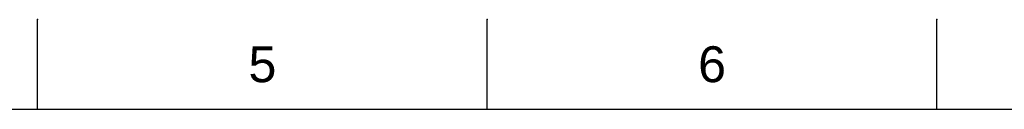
# Model space of a CAD drawing. Header units: millimetres. Extents: x 1538 to 2132, y 568 to 988.
# Tile 14 of 15: x 1833 to 1987, y 973 to 988. Entities that reach past the tile are written whole.
import ezdxf

# ---------------------------------------------------------------- set-up
doc = ezdxf.new("R2010")
doc.units = ezdxf.units.MM
doc.header["$LTSCALE"] = 0.1
doc.styles.get("Standard").update_dxf_attribs({"font": 'arial_0.ttf'})

msp = doc.modelspace()

# ---------------------------------------------------------------- linework, layer by layer
for p, q in [((1835.4609, 973.3893), (1835.4609, 987.5307)), ((1906.168, 973.3893), (1906.168, 987.5307)), ((1976.875, 973.3893), (1976.875, 987.5307)), ((2118.2892, 973.3893), (1552.6326, 973.3893))]:
    msp.add_line(p, q)
for p in [(1835.4609, 987.5307), (1906.168, 987.5307), (1976.875, 987.5307)]:
    msp.add_point(p)

# ---------------------------------------------------------------- texts
at = {"char_height": 5.6566, "attachment_point": 5}
for s, insert in [('5', (1870.8144, 980.46)), ('6', (1941.5215, 980.46))]:
    msp.add_mtext_dynamic_manual_height_columns(s, width=50, gutter_width=12.5, heights=[0], dxfattribs=dict(at, insert=insert))

doc.saveas('drawing.dxf')
